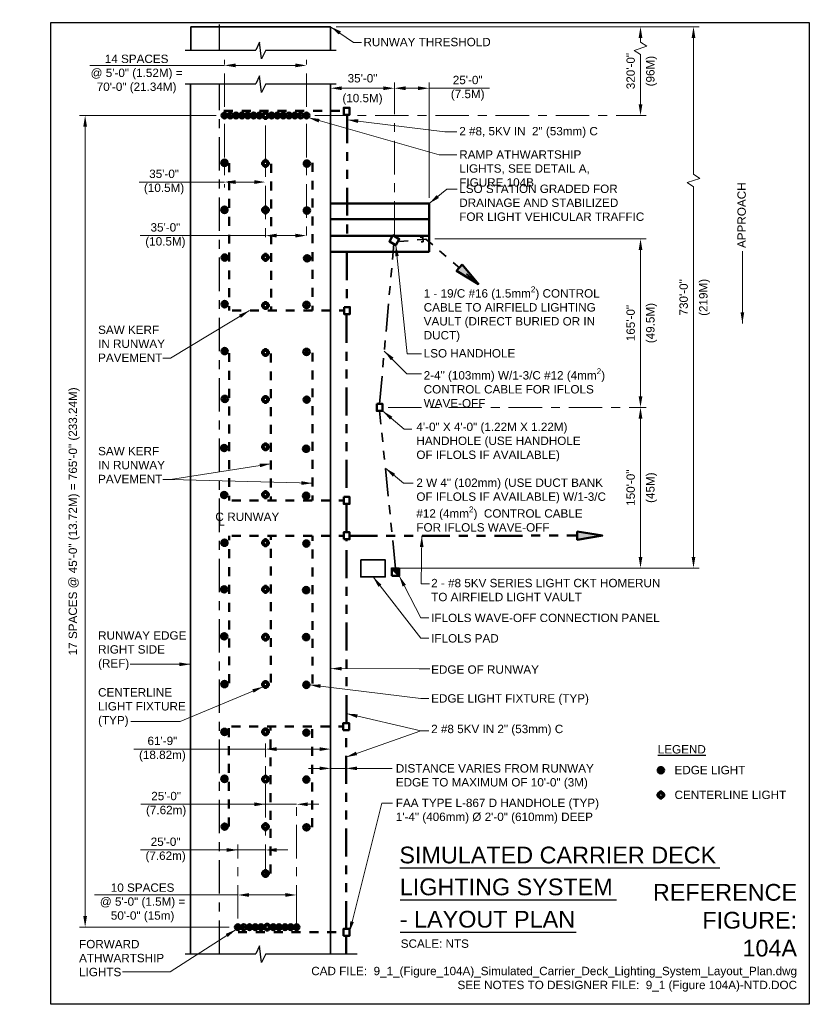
# Model space of a CAD drawing. Header units: inches. Extents: x -0.4 to 8.5, y 0 to 11.
import ezdxf
from ezdxf.enums import TextEntityAlignment as Align

# ---------------------------------------------------------------- set-up
doc = ezdxf.new("R2010")
doc.units = ezdxf.units.IN
doc.header["$LTSCALE"] = 0.5
doc.header["$MEASUREMENT"] = 0
doc.header["$PDSIZE"] = 2
for name, pattern in [('CENTER2', [1.125, 0.75, -0.125, 0.125, -0.125]), ('HIDDEN2', [0.1875, 0.125, -0.0625]), ('PHANTOM2', [1.25, 0.625, -0.125, 0.125, -0.125, 0.125, -0.125])]:
    doc.linetypes.add(name, pattern=pattern)
doc.layers.get('0').update_dxf_attribs({"linetype": 'CONTINUOUS', "lineweight": 35})
doc.layers.get('DEFPOINTS').update_dxf_attribs({"linetype": 'CONTINUOUS', "lineweight": 35})
for name, color, linetype, lineweight in [('C-RUNW-CNTR', 1, 'CENTER2', 25), ('C-RUNW-EDGE', 6, 'CONTINUOUS', 35), ('E-AFLD-CIRC-SERS', 203, 'CONTINUOUS', 50), ('E-AFLD-DEVC', 23, 'CONTINUOUS', 50), ('E-AFLD-JBOX', 23, 'CONTINUOUS', 50), ('E-AFLD-LITE-RUNW @ 1', 203, 'CONTINUOUS', 50), ('G-ANNO-RDME', 5, 'CONTINUOUS', 18), ('S-SLAB-EDGE', 41, 'CONTINUOUS', 35), ('V-AFLD-CIRC-CTRL', 163, 'CONTINUOUS', 35)]:
    doc.layers.add(name, color=color, linetype=linetype, lineweight=lineweight)
for name, color, linetype in [('G-ANNO-DIMS', 7, 'CONTINUOUS'), ('G-ANNO-SYMB', 6, 'CONTINUOUS'), ('G-ANNO-TEXT', 7, 'CONTINUOUS'), ('G-ANNO-TEXT @ 1', 7, 'CONTINUOUS'), ('G-ANNO-TTLB', 7, 'CONTINUOUS')]:
    doc.layers.add(name, color=color, linetype=linetype)
doc.styles.add('00-E-TITLE-1_1', font='arial.ttf', dxfattribs={"height": 0.1875})
doc.styles.add('01-E-BLDG-1_1', font='arial.ttf', dxfattribs={"height": 0.09375})
doc.styles.add('Arial', font='arial.ttf')
doc.dimstyles.new('01-E-BLDG-1_1', dxfattribs={"dimtxt": 0.09375, "dimasz": 0.125, "dimexe": 0.0625, "dimexo": 0.0625, "dimgap": 0.0625, "dimtad": 1, "dimdec": 4, "dimzin": 3, "dimdsep": 46, "dimlunit": 4, "dimtxsty": '01-E-BLDG-1_1', "dimcen": 0.0625, "dimclrd": 1, "dimclre": 1, "dimclrt": 256, "dimazin": 0, "dimtfac": 1, "dimtdec": 4, "dimtmove": 1, "dimatfit": 3, "dimfxl": 1, "dimfrac": 2, "dimtolj": 1, "dimtzin": 3, "dimlwd": 0, "dimlwe": 0, "dimarcsym": 0})

# ---------------------------------------------------------------- blocks, each defined once
blk = doc.blocks.new('RWCLL')
at = {"color": 0, "linetype": 'Continuous'}
for p, q in [((-0.089, 0), (-0.124, 0)), ((-0.036, 0.037), (-0.063, 0.064)), ((0, 0.089), (0, 0.124)), ((0.037, 0.037), (0.063, 0.063)), ((0.124, 0), (0.089, 0)), ((-0.063, -0.063), (-0.036, -0.036)), ((0, -0.124), (0, -0.089)), ((0.063, -0.062), (0.037, -0.036))]:
    blk.add_line(p, q, dxfattribs=at)
for radius in [0.0891, 0.0511]:
    blk.add_circle((0, 0), radius, dxfattribs=at)
blk = doc.blocks.new('RWLSF')
at = {"color": 0, "linetype": 'Continuous'}
for p, q in [((-0.036, 0.037), (-0.063, 0.064)), ((0, -0.051), (0, 0.051)), ((0.037, 0.037), (0.063, 0.063)), ((-0.063, -0.063), (-0.036, -0.036)), ((0.063, -0.062), (0.037, -0.036))]:
    blk.add_line(p, q, dxfattribs=at)
for radius in [0.0891, 0.0511]:
    blk.add_circle((0, 0), radius, dxfattribs=at)
blk = doc.blocks.new('TDZL')
at = {"color": 0, "linetype": 'Continuous'}
for p, q in [((0, -0.233), (0, 0.233)), ((0.233, 0), (-0.233, 0))]:
    blk.add_line(p, q, dxfattribs=at)
blk.add_circle((0, 0), 0.233, dxfattribs=at)
blk = doc.blocks.new('BREAK')
at = {"color": 0, "linetype": 'Continuous', "flags": 128}
blk.add_lwpolyline([(0, 0), (0.046625, 0.097375), (0.069125, -0.090125), (0.112375, 0)], dxfattribs=at)
blk = doc.blocks.new('*D7')
at = {"layer": 'DEFPOINTS', "color": 0, "transparency": 16777216}
for p in [(2.753, 1.225), (2.095, 0.832), (2.753, 0.832)]:
    blk.add_point(p, dxfattribs=at)
at = {"layer": 'G-ANNO-DIMS', "color": 1, "lineweight": 0, "transparency": 16777216}
blk.add_line((2.22, 1.225), (2.628, 1.225), dxfattribs=at)
at = {"layer": 'G-ANNO-DIMS', "color": 1, "linetype": 'CENTER2', "lineweight": 0, "transparency": 16777216}
blk.add_line((2.753, 0.894), (2.753, 1.288), dxfattribs=at)
at = {"layer": 'G-ANNO-DIMS', "color": 1, "transparency": 16777216}
for points in [[(2.22, 1.246), (2.22, 1.204), (2.095, 1.225)], [(2.628, 1.246), (2.628, 1.204), (2.753, 1.225)]]:
    blk.add_solid(points, dxfattribs=at)
at = {"layer": 'G-ANNO-DIMS', "transparency": 16777216, "insert": (1.027, 1.137), "char_height": 0.09375, "attachment_point": 5, "style": '01-E-BLDG-1_1'}
blk.add_mtext('\\A1;10 SPACES\\P@ 5\'-0" (1.5M) =\\P50\'-0" (15m)', dxfattribs=at)
blk = doc.blocks.new('*D8')
at = {"layer": 'DEFPOINTS', "color": 0, "transparency": 16777216}
for p in [(2.404, 1.729), (2.404, 1.515), (2.095, 0.897)]:
    blk.add_point(p, dxfattribs=at)
at = {"layer": 'G-ANNO-DIMS', "color": 1, "linetype": 'CENTER2', "lineweight": 0, "transparency": 16777216}
blk.add_line((2.095, 0.96), (2.095, 1.791), dxfattribs=at)
at = {"layer": 'G-ANNO-DIMS', "color": 1, "lineweight": 0, "transparency": 16777216}
for p, q in [((1.003, 1.729), (2.095, 1.729)), ((1.97, 1.729), (1.845, 1.729)), ((2.095, 1.729), (2.404, 1.729)), ((2.095, 1.729), (2.404, 1.729)), ((2.529, 1.729), (2.654, 1.729))]:
    blk.add_line(p, q, dxfattribs=at)
at = {"layer": 'G-ANNO-DIMS', "color": 1, "transparency": 16777216}
for points in [[(1.97, 1.75), (1.97, 1.708), (2.095, 1.729)], [(2.529, 1.75), (2.529, 1.708), (2.404, 1.729)]]:
    blk.add_solid(points, dxfattribs=at)
at = {"layer": 'G-ANNO-DIMS', "transparency": 16777216, "insert": (1.285, 1.729), "char_height": 0.0938, "attachment_point": 5, "style": '01-E-BLDG-1_1'}
blk.add_mtext('\\A1;25\'-0"\\P(7.62m)', dxfattribs=at)
blk = doc.blocks.new('*D9')
at = {"layer": 'DEFPOINTS', "color": 0, "transparency": 16777216}
for p in [(2.753, 2.241), (2.404, 1.515), (2.753, 0.897)]:
    blk.add_point(p, dxfattribs=at)
at = {"layer": 'G-ANNO-DIMS', "color": 1, "lineweight": 0, "transparency": 16777216}
for p, q in [((1.009, 2.241), (2.404, 2.241)), ((2.279, 2.241), (2.154, 2.241)), ((2.404, 2.241), (2.753, 2.241)), ((2.404, 2.241), (2.753, 2.241)), ((2.878, 2.241), (3.003, 2.241))]:
    blk.add_line(p, q, dxfattribs=at)
at = {"layer": 'G-ANNO-DIMS', "color": 1, "linetype": 'CENTER2', "lineweight": 0, "transparency": 16777216}
blk.add_line((2.753, 0.96), (2.753, 2.303), dxfattribs=at)
at = {"layer": 'G-ANNO-DIMS', "color": 1, "transparency": 16777216}
for points in [[(2.279, 2.262), (2.279, 2.22), (2.404, 2.241)], [(2.878, 2.262), (2.878, 2.22), (2.753, 2.241)]]:
    blk.add_solid(points, dxfattribs=at)
at = {"layer": 'G-ANNO-DIMS', "transparency": 16777216, "insert": (1.291, 2.241), "char_height": 0.0938, "attachment_point": 5, "style": '01-E-BLDG-1_1'}
blk.add_mtext('\\A1;25\'-0"\\P(7.62m)', dxfattribs=at)
blk = doc.blocks.new('*D10')
at = {"layer": 'DEFPOINTS', "color": 0, "transparency": 16777216}
for p in [(3.135, 2.859), (3.135, 1.515), (2.404, 1.354)]:
    blk.add_point(p, dxfattribs=at)
at = {"layer": 'G-ANNO-DIMS', "color": 1, "linetype": 'CENTER2', "lineweight": 0, "transparency": 16777216}
blk.add_line((2.404, 1.417), (2.404, 2.922), dxfattribs=at)
at = {"layer": 'G-ANNO-DIMS', "color": 1, "lineweight": 0, "transparency": 16777216}
for p, q in [((0.93, 2.859), (2.404, 2.859)), ((2.529, 2.859), (3.01, 2.859))]:
    blk.add_line(p, q, dxfattribs=at)
at = {"layer": 'G-ANNO-DIMS', "color": 1, "transparency": 16777216}
for points in [[(2.529, 2.88), (2.529, 2.838), (2.404, 2.859)], [(3.01, 2.88), (3.01, 2.838), (3.135, 2.859)]]:
    blk.add_solid(points, dxfattribs=at)
at = {"layer": 'G-ANNO-DIMS', "transparency": 16777216, "insert": (1.249, 2.859), "char_height": 0.0938, "attachment_point": 5, "style": '01-E-BLDG-1_1'}
blk.add_mtext('\\A1;61\'-9"\\P(18.82m)', dxfattribs=at)
blk = doc.blocks.new('*D11')
at = {"layer": 'DEFPOINTS', "color": 0, "transparency": 16777216}
for p in [(3.135, 2.576), (3.307, 2.643), (3.307, 2.576)]:
    blk.add_point(p, dxfattribs=at)
at = {"layer": 'G-ANNO-DIMS', "color": 1, "lineweight": 0, "transparency": 16777216}
for p, q in [((3.01, 2.643), (2.885, 2.643)), ((3.135, 2.643), (3.307, 2.643)), ((3.432, 2.643), (3.557, 2.643))]:
    blk.add_line(p, q, dxfattribs=at)
at = {"layer": 'G-ANNO-DIMS', "color": 1, "transparency": 16777216}
for points in [[(3.01, 2.664), (3.01, 2.623), (3.135, 2.643)], [(3.432, 2.664), (3.432, 2.623), (3.307, 2.643)]]:
    blk.add_solid(points, dxfattribs=at)
blk = doc.blocks.new('HRUN1')
at = {"linetype": 'Continuous'}
h = blk.add_hatch(color=0, dxfattribs=at)
h.dxf.hatch_style = 1
h.paths.add_polyline_path([(-0.092, 0.0625), (-0.092, -0.0625), (0.283, 0)])
at = {"linetype": 'Continuous', "flags": 128}
blk.add_lwpolyline([(-0.092, 0.0625), (0.283, 0), (-0.092, -0.0625)], close=True, dxfattribs=at)
blk = doc.blocks.new('*D12')
at = {"layer": 'DEFPOINTS', "color": 0, "transparency": 16777216}
for p in [(0.383, 9.958), (1.912, 9.958), (2.062, 0.865)]:
    blk.add_point(p, dxfattribs=at)
at = {"layer": 'G-ANNO-DIMS', "color": 1, "lineweight": 0, "transparency": 16777216}
for p, q in [((1.85, 9.958), (0.32, 9.958)), ((0.383, 0.99), (0.383, 9.833)), ((1.999, 0.865), (0.32, 0.865))]:
    blk.add_line(p, q, dxfattribs=at)
at = {"layer": 'G-ANNO-DIMS', "color": 1, "transparency": 16777216}
for points in [[(0.362, 9.833), (0.404, 9.833), (0.383, 9.958)], [(0.362, 0.99), (0.404, 0.99), (0.383, 0.865)]]:
    blk.add_solid(points, dxfattribs=at)
at = {"layer": 'G-ANNO-DIMS', "transparency": 16777216, "insert": (0.259, 5.411), "char_height": 0.09375, "attachment_point": 5, "rotation": 90, "style": '01-E-BLDG-1_1'}
blk.add_mtext('\\A1;17 SPACES @ 45\'-0" (13.72M) = 765\'-0" (233.24M)', dxfattribs=at)
blk = doc.blocks.new('*D13')
at = {"layer": 'DEFPOINTS', "color": 0, "transparency": 16777216}
for p in [(3.135, 10.952), (7.202, 10.952), (3.748, 4.888)]:
    blk.add_point(p, dxfattribs=at)
at = {"layer": 'G-ANNO-DIMS', "color": 1, "lineweight": 0, "transparency": 16777216}
for p, q in [((3.197, 10.952), (7.265, 10.952)), ((7.202, 9.3), (7.202, 10.827)), ((7.272, 9.253), (7.202, 9.3)), ((7.132, 9.206), (7.272, 9.253)), ((7.202, 9.159), (7.132, 9.206)), ((7.202, 5.013), (7.202, 9.159))]:
    blk.add_line(p, q, dxfattribs=at)
at = {"layer": 'G-ANNO-DIMS', "color": 1, "linetype": 'ByBlock', "lineweight": 0, "transparency": 16777216}
blk.add_line((3.81, 4.888), (7.265, 4.888), dxfattribs=at)
at = {"layer": 'G-ANNO-DIMS', "color": 1, "transparency": 16777216}
for points in [[(7.181, 10.827), (7.223, 10.827), (7.202, 10.952)], [(7.181, 5.013), (7.223, 5.013), (7.202, 4.888)]]:
    blk.add_solid(points, dxfattribs=at)
at = {"layer": 'G-ANNO-DIMS', "transparency": 16777216, "attachment_point": 5, "rotation": 90, "style": '01-E-BLDG-1_1'}
for s, insert, char_height in [('\\A1;730\'-0"', (7.092, 7.92), 0.09375), ('\\A1;(219M)', (7.326, 7.92), 0.0938)]:
    blk.add_mtext(s, dxfattribs=dict(at, insert=insert, char_height=char_height))
blk = doc.blocks.new('*D14')
at = {"layer": 'DEFPOINTS', "color": 0, "transparency": 16777216}
for p in [(3.717, 6.688), (6.608, 6.688), (3.748, 4.888)]:
    blk.add_point(p, dxfattribs=at)
at = {"layer": 'G-ANNO-DIMS', "color": 1, "linetype": 'CENTER2', "lineweight": 0, "transparency": 16777216}
blk.add_line((3.78, 6.688), (6.67, 6.688), dxfattribs=at)
at = {"layer": 'G-ANNO-DIMS', "color": 1, "lineweight": 0, "transparency": 16777216}
blk.add_line((6.608, 5.013), (6.608, 6.563), dxfattribs=at)
at = {"layer": 'G-ANNO-DIMS', "color": 1, "transparency": 16777216}
for points in [[(6.587, 6.563), (6.629, 6.563), (6.608, 6.688)], [(6.587, 5.013), (6.629, 5.013), (6.608, 4.888)]]:
    blk.add_solid(points, dxfattribs=at)
at = {"layer": 'G-ANNO-DIMS', "transparency": 16777216, "attachment_point": 5, "rotation": 90, "style": '01-E-BLDG-1_1'}
for s, insert, char_height in [('\\A1;150\'-0"', (6.498, 5.788), 0.09375), ('\\A1;(45M)', (6.732, 5.788), 0.0938)]:
    blk.add_mtext(s, dxfattribs=dict(at, insert=insert, char_height=char_height))
blk = doc.blocks.new('*D15')
at = {"layer": 'DEFPOINTS', "color": 0, "transparency": 16777216}
for p in [(4.238, 8.576), (6.608, 8.576), (3.717, 6.688)]:
    blk.add_point(p, dxfattribs=at)
at = {"layer": 'G-ANNO-DIMS', "color": 1, "linetype": 'ByBlock', "lineweight": 0, "transparency": 16777216}
blk.add_line((4.301, 8.576), (6.67, 8.576), dxfattribs=at)
at = {"layer": 'G-ANNO-DIMS', "color": 1, "lineweight": 0, "transparency": 16777216}
blk.add_line((6.608, 6.813), (6.608, 8.451), dxfattribs=at)
at = {"layer": 'G-ANNO-DIMS', "color": 1, "transparency": 16777216}
for points in [[(6.587, 8.451), (6.629, 8.451), (6.608, 8.576)], [(6.587, 6.813), (6.629, 6.813), (6.608, 6.688)]]:
    blk.add_solid(points, dxfattribs=at)
at = {"layer": 'G-ANNO-DIMS', "transparency": 16777216, "char_height": 0.09375, "attachment_point": 5, "rotation": 90, "style": '01-E-BLDG-1_1'}
for s, insert in [('\\A1;165\'-0"', (6.498, 7.632)), ('\\A1;(49.5M)', (6.732, 7.632))]:
    blk.add_mtext(s, dxfattribs=dict(at, insert=insert))
blk = doc.blocks.new('*D16')
at = {"layer": 'DEFPOINTS', "color": 0, "transparency": 16777216}
for p in [(3.135, 10.952), (6.608, 10.952), (2.897, 9.958)]:
    blk.add_point(p, dxfattribs=at)
at = {"layer": 'G-ANNO-DIMS', "color": 1, "lineweight": 0, "transparency": 16777216}
for p, q in [((6.608, 10.781), (6.608, 10.827)), ((6.538, 10.687), (6.678, 10.734)), ((6.678, 10.734), (6.608, 10.781)), ((6.608, 10.64), (6.538, 10.687)), ((6.608, 10.083), (6.608, 10.64))]:
    blk.add_line(p, q, dxfattribs=at)
at = {"layer": 'G-ANNO-DIMS', "color": 1, "linetype": 'CENTER2', "lineweight": 0, "transparency": 16777216}
blk.add_line((2.959, 9.958), (6.67, 9.958), dxfattribs=at)
at = {"layer": 'G-ANNO-DIMS', "color": 1, "transparency": 16777216}
for points in [[(6.587, 10.827), (6.629, 10.827), (6.608, 10.952)], [(6.587, 10.083), (6.629, 10.083), (6.608, 9.958)]]:
    blk.add_solid(points, dxfattribs=at)
at = {"layer": 'G-ANNO-DIMS', "transparency": 16777216, "attachment_point": 5, "rotation": 90, "style": '01-E-BLDG-1_1'}
for s, insert, char_height in [('\\A1;320\'-0"', (6.498, 10.455), 0.09375), ('\\A1;(96M)', (6.732, 10.455), 0.0938)]:
    blk.add_mtext(s, dxfattribs=dict(at, insert=insert, char_height=char_height))
blk = doc.blocks.new('*D17')
at = {"layer": 'DEFPOINTS', "color": 0, "transparency": 16777216}
for p in [(3.135, 10.263), (3.135, 8.561), (3.849, 8.561)]:
    blk.add_point(p, dxfattribs=at)
at = {"layer": 'G-ANNO-DIMS', "color": 1, "lineweight": 0, "transparency": 16777216}
blk.add_line((3.724, 10.263), (3.26, 10.263), dxfattribs=at)
at = {"layer": 'G-ANNO-DIMS', "color": 1, "linetype": 'CENTER2', "lineweight": 0, "transparency": 16777216}
blk.add_line((3.849, 8.623), (3.849, 10.326), dxfattribs=at)
at = {"layer": 'G-ANNO-DIMS', "color": 1, "transparency": 16777216}
for points in [[(3.26, 10.284), (3.26, 10.242), (3.135, 10.263)], [(3.724, 10.284), (3.724, 10.242), (3.849, 10.263)]]:
    blk.add_solid(points, dxfattribs=at)
at = {"layer": 'G-ANNO-DIMS', "transparency": 16777216, "attachment_point": 5, "style": '01-E-BLDG-1_1'}
for s, insert, char_height in [('\\A1;35\'-0"', (3.492, 10.374), 0.0938), ('\\A1;(10.5M)', (3.492, 10.139), 0.09375)]:
    blk.add_mtext(s, dxfattribs=dict(at, insert=insert, char_height=char_height))
blk = doc.blocks.new('*D18')
at = {"layer": 'DEFPOINTS', "color": 0, "transparency": 16777216}
for p in [(4.238, 10.263), (4.238, 8.971), (3.849, 8.561)]:
    blk.add_point(p, dxfattribs=at)
at = {"layer": 'G-ANNO-DIMS', "color": 1, "lineweight": 0, "transparency": 16777216}
for p, q in [((3.974, 10.263), (4.113, 10.263)), ((4.238, 9.034), (4.238, 10.326)), ((4.916, 10.263), (4.238, 10.263))]:
    blk.add_line(p, q, dxfattribs=at)
at = {"layer": 'G-ANNO-DIMS', "color": 1, "transparency": 16777216}
for points in [[(3.974, 10.284), (3.974, 10.242), (3.849, 10.263)], [(4.113, 10.284), (4.113, 10.242), (4.238, 10.263)]]:
    blk.add_solid(points, dxfattribs=at)
at = {"layer": 'G-ANNO-DIMS', "transparency": 16777216, "insert": (4.671, 10.263), "char_height": 0.0938, "attachment_point": 5, "style": '01-E-BLDG-1_1'}
blk.add_mtext('\\A1;25\'-0"\\P(7.5M)', dxfattribs=at)
blk = doc.blocks.new('*D19')
at = {"layer": 'DEFPOINTS', "color": 0, "transparency": 16777216}
for p in [(1.945, 9.926), (2.404, 9.909), (2.404, 9.212)]:
    blk.add_point(p, dxfattribs=at)
at = {"layer": 'G-ANNO-DIMS', "color": 1, "linetype": 'CENTER2', "lineweight": 0, "transparency": 16777216}
blk.add_line((1.945, 9.863), (1.945, 9.15), dxfattribs=at)
at = {"layer": 'G-ANNO-DIMS', "color": 1, "lineweight": 0, "transparency": 16777216}
for p, q in [((0.987, 9.212), (1.945, 9.212)), ((2.07, 9.212), (2.279, 9.212))]:
    blk.add_line(p, q, dxfattribs=at)
at = {"layer": 'G-ANNO-DIMS', "color": 1, "transparency": 16777216}
for points in [[(2.07, 9.233), (2.07, 9.191), (1.945, 9.212)], [(2.279, 9.233), (2.279, 9.191), (2.404, 9.212)]]:
    blk.add_solid(points, dxfattribs=at)
at = {"layer": 'G-ANNO-DIMS', "transparency": 16777216, "insert": (1.268, 9.212), "char_height": 0.0938, "attachment_point": 5, "style": '01-E-BLDG-1_1'}
blk.add_mtext('\\A1;35\'-0"\\P(10.5M)', dxfattribs=at)
blk = doc.blocks.new('*D20')
at = {"layer": 'DEFPOINTS', "color": 0, "transparency": 16777216}
for p in [(2.404, 9.909), (2.864, 9.926), (2.864, 8.612)]:
    blk.add_point(p, dxfattribs=at)
at = {"layer": 'G-ANNO-DIMS', "color": 1, "linetype": 'CENTER2', "lineweight": 0, "transparency": 16777216}
for p, q in [((2.404, 9.846), (2.404, 8.549)), ((2.864, 9.863), (2.864, 8.549))]:
    blk.add_line(p, q, dxfattribs=at)
at = {"layer": 'G-ANNO-DIMS', "color": 1, "lineweight": 0, "transparency": 16777216}
for p, q in [((1.001, 8.612), (2.404, 8.612)), ((2.529, 8.612), (2.739, 8.612))]:
    blk.add_line(p, q, dxfattribs=at)
at = {"layer": 'G-ANNO-DIMS', "color": 1, "transparency": 16777216}
for points in [[(2.529, 8.633), (2.529, 8.591), (2.404, 8.612)], [(2.739, 8.633), (2.739, 8.591), (2.864, 8.612)]]:
    blk.add_solid(points, dxfattribs=at)
at = {"layer": 'G-ANNO-DIMS', "transparency": 16777216, "insert": (1.283, 8.612), "char_height": 0.0938, "attachment_point": 5, "style": '01-E-BLDG-1_1'}
blk.add_mtext('\\A1;35\'-0"\\P(10.5M)', dxfattribs=at)
blk = doc.blocks.new('*D21')
at = {"layer": 'DEFPOINTS', "color": 0, "transparency": 16777216}
for p in [(2.864, 10.519), (1.945, 9.991), (2.864, 9.991)]:
    blk.add_point(p, dxfattribs=at)
at = {"layer": 'G-ANNO-DIMS', "color": 1, "linetype": 'CENTER2', "lineweight": 0, "transparency": 16777216}
for p, q in [((1.945, 10.053), (1.945, 10.582)), ((2.864, 10.053), (2.864, 10.582))]:
    blk.add_line(p, q, dxfattribs=at)
at = {"layer": 'G-ANNO-DIMS', "color": 1, "lineweight": 0, "transparency": 16777216}
blk.add_line((2.07, 10.519), (2.739, 10.519), dxfattribs=at)
at = {"layer": 'G-ANNO-DIMS', "color": 1, "transparency": 16777216}
for points in [[(2.07, 10.54), (2.07, 10.498), (1.945, 10.519)], [(2.739, 10.54), (2.739, 10.498), (2.864, 10.519)]]:
    blk.add_solid(points, dxfattribs=at)
at = {"layer": 'G-ANNO-DIMS', "transparency": 16777216, "insert": (0.96, 10.422), "char_height": 0.09375, "attachment_point": 5, "style": '01-E-BLDG-1_1'}
blk.add_mtext('\\A1;14 SPACES\\P@ 5\'-0" (1.52M) =\\P70\'-0" (21.34M)', dxfattribs=at)
blk = doc.blocks.new('CNTLIN')
at = {"color": 0, "linetype": 'Continuous', "style": 'Arial'}
for s, p in [('C', (0, 0)), ('L', (0.022, -0.052))]:
    blk.add_text(s, height=0.0938, dxfattribs=at).set_placement(p, align=Align.MIDDLE_CENTER)

msp = doc.modelspace()

# ---------------------------------------------------------------- hatches: boundary and pattern name
at = {"layer": 'E-AFLD-DEVC'}
msp.add_hatch(color=256, dxfattribs=at).paths.add_polyline_path([(3.90211, 4.80007), (3.90211, 4.88296), (3.81924, 4.88296)])

# ---------------------------------------------------------------- linework, layer by layer
at = {"layer": 'C-RUNW-CNTR'}
for p, q in [((1.88949, 10.6901), (1.88949, 10.97534)), ((1.88961, 0.5656), (1.88961, 10.31059))]:
    msp.add_line(p, q, dxfattribs=at)
at = {"layer": 'C-RUNW-EDGE'}
for p, q in [((1.56717, 10.95243), (3.13489, 10.95243)), ((1.56717, 10.68972), (1.56717, 10.95237)), ((3.13489, 10.95243), (3.13489, 10.6901)), ((1.56513, 0.5656), (1.56513, 10.31185)), ((3.13482, 0.5656), (3.13482, 10.31185))]:
    msp.add_line(p, q, dxfattribs=at)
at = {"layer": 'E-AFLD-CIRC-SERS', "linetype": 'HIDDEN2'}
for p, q in [((1.93856, 10.00824), (3.27958, 10.00824)), ((1.99897, 9.42235), (1.99897, 7.77239)), ((2.46984, 9.4171), (2.46984, 7.77239)), ((2.93194, 9.42674), (2.93194, 7.77239)), ((2.03141, 7.77239), (3.27654, 7.77239)), ((1.99922, 7.29609), (1.99922, 5.64613)), ((2.46545, 7.29084), (2.46545, 5.64613)), ((2.93219, 7.30048), (2.93219, 5.64613)), ((2.02703, 5.64613), (3.27215, 5.64613)), ((1.99922, 3.59836), (1.99922, 5.24833)), ((2.02703, 5.24833), (3.27215, 5.24833)), ((2.46545, 3.60362), (2.46545, 5.24833)), ((2.93219, 3.59398), (2.93219, 5.24833)), ((1.99483, 1.99269), (1.99483, 3.11109)), ((2.02264, 3.11109), (3.26777, 3.11109)), ((2.46107, 1.46639), (2.46107, 3.11109)), ((2.9278, 1.98392), (2.9278, 3.11109)), ((2.09717, 0.80763), (3.27654, 0.80763))]:
    msp.add_line(p, q, dxfattribs=at)
at = {"layer": 'E-AFLD-CIRC-SERS', "linetype": 'PHANTOM2'}
for p, q in [((3.32008, 9.96112), (3.32008, 8.60511)), ((3.316, 8.4246), (3.316, 7.81274)), ((3.31161, 7.72327), (3.31161, 5.68648)), ((3.31161, 5.28736), (3.31161, 5.60753)), ((3.31161, 3.151), (3.31161, 5.20798)), ((3.34643, 5.24867), (5.89894, 5.2508)), ((3.30723, 0.84447), (3.30723, 3.07075))]:
    msp.add_line(p, q, dxfattribs=at)
at = {"layer": 'E-AFLD-CIRC-SERS'}
msp.add_line((3.30723, 0.5656), (3.30723, 0.76552), dxfattribs=at)
at = {"layer": 'E-AFLD-DEVC'}
for p, q in [((4.23844, 8.97112), (3.13683, 8.97112)), ((4.23844, 8.42987), (4.23844, 8.97112)), ((3.13683, 8.79558), (4.23844, 8.79558)), ((3.13683, 8.61028), (4.23844, 8.61028)), ((3.13196, 8.42987), (4.23844, 8.42987)), ((3.81924, 4.88296), (3.90211, 4.80007))]:
    msp.add_line(p, q, dxfattribs=at)
msp.add_lwpolyline([(3.81924, 4.80007), (3.81924, 4.88296), (3.90211, 4.88296), (3.90211, 4.80007)], close=True, dxfattribs=at)
at = {"layer": 'E-AFLD-JBOX'}
for points in [[(3.28178, 9.96613), (3.28178, 10.04508), (3.34754, 10.04508), (3.34754, 9.96613)], [(3.86521, 8.50614), (3.79342, 8.54759), (3.83242, 8.61513), (3.90421, 8.57368)], [(3.28531, 7.81099), (3.28531, 7.73204), (3.35107, 7.73204), (3.35107, 7.81099)], [(3.65169, 6.72707), (3.65169, 6.64813), (3.71745, 6.64813), (3.71745, 6.72707)], [(3.28092, 5.68473), (3.28092, 5.60578), (3.34669, 5.60578), (3.34669, 5.68473)], [(3.28092, 5.20973), (3.28092, 5.28867), (3.34669, 5.28867), (3.34669, 5.20973)], [(3.27654, 3.07249), (3.27654, 3.15144), (3.3423, 3.15144), (3.3423, 3.07249)], [(3.27873, 0.76552), (3.27873, 0.84447), (3.34449, 0.84447), (3.34449, 0.76552)]]:
    msp.add_lwpolyline(points, close=True, dxfattribs=at)
at = {"layer": 'G-ANNO-DIMS', "color": 1, "lineweight": 0}
for p, q in [((1.94495, 10.51917), (0.43506, 10.51917)), ((2.09458, 1.22514), (0.4873, 1.22514))]:
    msp.add_line(p, q, dxfattribs=at)
at = {"layer": 'G-ANNO-SYMB'}
for p, q in [((1.50513, 10.6901), (2.29555, 10.6901)), ((2.40792, 10.6901), (3.19834, 10.6901)), ((1.50506, 10.31185), (2.29548, 10.31185)), ((2.40785, 10.31185), (3.19827, 10.31185)), ((1.50506, 0.5656), (2.29548, 0.5656)), ((2.40785, 0.5656), (3.43354, 0.5656))]:
    msp.add_line(p, q, dxfattribs=at)
at = {"layer": 'G-ANNO-TEXT', "linetype": 'Continuous', "lineweight": 30}
for p, q in [((3.90985, 1.52717), (7.49809, 1.52717)), ((3.91437, 1.16955), (6.33994, 1.16955)), ((3.91437, 0.80761), (5.88732, 0.80761))]:
    msp.add_line(p, q, dxfattribs=at)
at = {"layer": 'G-ANNO-TTLB'}
msp.add_lwpolyline([(0, 11), (8.5, 11), (8.5, 0), (0, 0)], close=True, dxfattribs=at)
at = {"layer": 'S-SLAB-EDGE'}
msp.add_lwpolyline([(3.47171, 4.97805), (3.74775, 4.97805), (3.74775, 4.78795), (3.47171, 4.78795)], close=True, dxfattribs=at)
at = {"layer": 'V-AFLD-CIRC-CTRL', "linetype": 'PHANTOM2'}
for p, q in [((3.68339, 6.72663), (3.84361, 8.52106)), ((3.86311, 4.88345), (3.68339, 6.64861))]:
    msp.add_line(p, q, dxfattribs=at)
at = {"layer": 'V-AFLD-CIRC-CTRL', "linetype": 'HIDDEN2'}
for q in [(3.88261, 8.54202), (4.79024, 8.06899)]:
    msp.add_line((4.20348, 8.5728), q, dxfattribs=at)
at = {"layer": 'V-AFLD-CIRC-CTRL'}
for p, q in [((4.16717, 8.59626), (4.13806, 8.59347)), ((4.14803, 8.54054), (4.17229, 8.54287)), ((4.17229, 8.54287), (4.16717, 8.59626))]:
    msp.add_line(p, q, dxfattribs=at)

# ---------------------------------------------------------------- block references
at = {"layer": 'E-AFLD-CIRC-SERS', "xscale": 0.7500000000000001, "yscale": 0.7500000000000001, "zscale": 0.7500000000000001, "rotation": 319.3497487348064}
msp.add_blockref('HRUN1', (4.62921, 8.20726), dxfattribs=at)
at = {"layer": 'E-AFLD-CIRC-SERS', "xscale": 0.75, "yscale": 0.75, "zscale": 0.75}
msp.add_blockref('HRUN1', (5.96794, 5.2508), dxfattribs=at)
at = {"layer": 'E-AFLD-LITE-RUNW @ 1', "rotation": 90}
for name, p, xscale, yscale, zscale in [('TDZL', (1.94495, 9.95831), 0.14, 0.14, 0.14), ('TDZL', (2.01016, 9.95831), 0.14, 0.14, 0.14), ('TDZL', (2.07537, 9.95832), 0.14, 0.14, 0.14), ('TDZL', (2.14058, 9.95831), 0.14, 0.14, 0.14), ('TDZL', (2.20579, 9.95831), 0.14, 0.14, 0.14), ('TDZL', (2.271, 9.95831), 0.14, 0.14, 0.14), ('TDZL', (2.33625, 9.95831), 0.14, 0.14, 0.14), ('RWCLL', (2.40448, 9.95831), 0.4, 0.4, 0.4), ('TDZL', (2.47271, 9.95831), 0.14, 0.14, 0.14), ('TDZL', (2.53796, 9.95831), 0.14, 0.14, 0.14), ('TDZL', (2.60317, 9.95831), 0.14, 0.14, 0.14), ('TDZL', (2.66838, 9.95831), 0.14, 0.14, 0.14), ('TDZL', (2.73359, 9.95831), 0.14, 0.14, 0.14), ('TDZL', (2.7988, 9.95831), 0.14, 0.14, 0.14), ('TDZL', (2.86401, 9.95831), 0.14, 0.14, 0.14), ('RWLSF', (1.94495, 9.42718), 0.4, 0.4, 0.4), ('RWCLL', (2.40448, 9.42084), 0.4, 0.4, 0.4), ('RWLSF', (2.86861, 9.41884), 0.4, 0.4, 0.4), ('RWLSF', (1.94495, 8.90087), 0.4, 0.4, 0.4), ('RWCLL', (2.40448, 8.89892), 0.4, 0.4, 0.4), ('RWLSF', (2.86861, 8.89254), 0.4, 0.4, 0.4), ('RWLSF', (1.94714, 8.36579), 0.4, 0.4, 0.4), ('RWCLL', (2.40448, 8.36823), 0.4, 0.4, 0.4), ('RWLSF', (2.8708, 8.35746), 0.4, 0.4, 0.4), ('RWLSF', (1.9466, 7.84387), 0.4, 0.4, 0.4), ('RWCLL', (2.40448, 7.82877), 0.4, 0.4, 0.4), ('RWLSF', (2.86423, 7.83554), 0.4, 0.4, 0.4), ('RWLSF', (1.9466, 7.31757), 0.4, 0.4, 0.4), ('RWCLL', (2.40407, 7.30223), 0.4, 0.4, 0.4), ('RWLSF', (2.86423, 7.30923), 0.4, 0.4, 0.4), ('RWLSF', (1.94879, 6.78249), 0.4, 0.4, 0.4), ('RWCLL', (2.40448, 6.77615), 0.4, 0.4, 0.4), ('RWLSF', (2.86642, 6.77416), 0.4, 0.4, 0.4), ('RWCLL', (2.40407, 6.24523), 0.4, 0.4, 0.4), ('RWLSF', (1.94222, 6.23207), 0.4, 0.4, 0.4), ('RWLSF', (2.85984, 6.22374), 0.4, 0.4, 0.4), ('RWLSF', (1.94222, 5.70577), 0.4, 0.4, 0.4), ('RWCLL', (2.40407, 5.71015), 0.4, 0.4, 0.4), ('RWLSF', (2.85984, 5.69743), 0.4, 0.4, 0.4), ('RWLSF', (1.94441, 5.17069), 0.4, 0.4, 0.4), ('RWCLL', (2.40448, 5.17092), 0.4, 0.4, 0.4), ('RWLSF', (2.86204, 5.16235), 0.4, 0.4, 0.4), ('RWLSF', (1.94222, 4.64877), 0.4, 0.4, 0.4), ('RWCLL', (2.40407, 4.64877), 0.4, 0.4, 0.4), ('RWLSF', (2.85984, 4.64043), 0.4, 0.4, 0.4), ('RWLSF', (1.94222, 4.12246), 0.4, 0.4, 0.4), ('RWCLL', (2.40448, 4.11393), 0.4, 0.4, 0.4), ('RWLSF', (2.85984, 4.11413), 0.4, 0.4, 0.4), ('RWLSF', (1.94441, 3.58739), 0.4, 0.4, 0.4), ('RWCLL', (2.40448, 3.58323), 0.4, 0.4, 0.4), ('RWLSF', (2.86204, 3.57905), 0.4, 0.4, 0.4), ('RWCLL', (2.40448, 3.05254), 0.4, 0.4, 0.4), ('RWLSF', (1.94441, 3.05231), 0.4, 0.4, 0.4), ('RWLSF', (2.86204, 3.04397), 0.4, 0.4, 0.4), ('RWLSF', (1.94441, 2.526), 0.4, 0.4, 0.4), ('RWCLL', (2.40448, 2.52185), 0.4, 0.4, 0.4), ('RWLSF', (2.86204, 2.51767), 0.4, 0.4, 0.4), ('RWLSF', (1.9466, 1.99093), 0.4, 0.4, 0.4), ('RWCLL', (2.40407, 1.99093), 0.4, 0.4, 0.4), ('RWLSF', (2.86423, 1.98283), 0.4, 0.4, 0.4), ('RWCLL', (2.40448, 1.46485), 0.4, 0.4, 0.4), ('TDZL', (2.09458, 0.86453), 0.14, 0.14, 0.14), ('TDZL', (2.15979, 0.86451), 0.14, 0.14, 0.14), ('TDZL', (2.225, 0.8645), 0.14, 0.14, 0.14), ('TDZL', (2.29021, 0.86453), 0.14, 0.14, 0.14), ('TDZL', (2.35547, 0.86453), 0.14, 0.14, 0.14), ('RWCLL', (2.4237, 0.86453), 0.4, 0.4, 0.4), ('TDZL', (2.49193, 0.86453), 0.14, 0.14, 0.14), ('TDZL', (2.55718, 0.86453), 0.14, 0.14, 0.14), ('TDZL', (2.6241, 0.86453), 0.14, 0.14, 0.14), ('TDZL', (2.68768, 0.86453), 0.14, 0.14, 0.14), ('TDZL', (2.75293, 0.86453), 0.14, 0.14, 0.14)]:
    msp.add_blockref(name, p, dxfattribs=dict(at, xscale=xscale, yscale=yscale, zscale=zscale))
at = {"layer": 'E-AFLD-LITE-RUNW @ 1', "xscale": 0.4, "yscale": 0.4, "zscale": 0.4}
for name, p in [('RWLSF', (6.8359, 2.62215)), ('RWCLL', (6.83607, 2.34432))]:
    msp.add_blockref(name, p, dxfattribs=at)
at = {"layer": 'G-ANNO-SYMB', "rotation": 180}
for p in [(2.40792, 10.6901), (2.40785, 10.31185), (2.40785, 0.5656)]:
    msp.add_blockref('BREAK', p, dxfattribs=at)
at = {"layer": 'G-ANNO-TEXT @ 1'}
msp.add_blockref('CNTLIN', (1.88961, 5.462), dxfattribs=at)

# ---------------------------------------------------------------- texts
at = {"layer": 'G-ANNO-RDME', "attachment_point": 9, "rotation": 0}
for s, insert, char_height, width, style in [('REFERENCE FIGURE: 104A', (8.36242, 0.5331), 0.1875, 1.722574, '00-E-TITLE-1_1'), ('CAD FILE:  9_1_(Figure_104A)_Simulated_Carrier_Deck_Lighting_System_Layout_Plan.dwg\\PSEE NOTES TO DESIGNER FILE:  9_1 (Figure 104A)-NTD.DOC', (8.36242, 0.14177), 0.09375, 5.5062162, '01-E-BLDG-1_1')]:
    msp.add_mtext(s, dxfattribs=dict(at, insert=insert, char_height=char_height, width=width, style=style))
at = {"layer": 'G-ANNO-TEXT', "style": '01-E-BLDG-1_1'}
for s, p in [('RUNWAY', (1.97678, 5.462)), ('EDGE OF RUNWAY', (4.26173, 3.75025))]:
    msp.add_text(s, height=0.09375, rotation=0, dxfattribs=at).set_placement(p, align=Align.MIDDLE_LEFT)
at = {"layer": 'G-ANNO-TEXT', "style": 'Arial'}
for s, p in [('SIMULATED CARRIER DECK', (3.90534, 1.52284)), ('LIGHTING SYSTEM', (3.90985, 1.16522)), ('- LAYOUT PLAN', (3.90985, 0.80328))]:
    msp.add_text(s, height=0.1875, dxfattribs=at).set_placement(p, align=Align.BOTTOM_LEFT)
at = {"layer": 'G-ANNO-TEXT', "style": '01-E-BLDG-1_1'}
msp.add_text('SCALE: NTS', height=0.09375, dxfattribs=at).set_placement((3.92047, 0.72675), align=Align.TOP_LEFT)
at = {"layer": 'G-ANNO-TEXT', "char_height": 0.09375, "attachment_point": 1, "style": '01-E-BLDG-1_1'}
for s, insert, width, rotation in [('RUNWAY THRESHOLD', (3.503, 10.82758), 1.4322216, 0), ('2 #8, 5KV IN  2" (53mm) C', (4.57665, 9.82907), 1.5516521, 0), ('RAMP ATHWARTSHIP LIGHTS, SEE DETAIL A, FIGURE 104B', (4.57665, 9.56725), 1.899765, 0), ('LSO STATION GRADED FOR DRAINAGE AND STABILIZED FOR LIGHT VEHICULAR TRAFFIC', (4.57665, 9.18342), 2.0682332, 0), ('APPROACH', (7.69424, 8.473), 1.9303462, 90), ('\\A1;1 - 19/C #16 (1.5mm{\\H0.7x;\\S2^ ;}) CONTROL CABLE TO AIRFIELD LIGHTING VAULT (DIRECT BURIED OR IN DUCT)', (4.17804, 8.04345), 2.024708, 0), ('SAW KERF IN RUNWAY PAVEMENT', (0.52828, 7.60361), 0.8402972, 0), ('LSO HANDHOLE', (4.17804, 7.34023), 1.0327882, 0), ('\\A1;2-4" (103mm) W/1-3/C #12 (4mm{\\H0.7x;\\S2^ ;}) CONTROL CABLE FOR IFLOLS WAVE-OFF', (4.17804, 7.12535), 2.1049082, 0), ('4\'-0" X 4\'-0" (1.22M X 1.22M) HANDHOLE (USE HANDHOLE OF IFLOLS IF AVAILABLE)', (4.0959, 6.51625), 1.8360057, 0), ('SAW KERF IN RUNWAY PAVEMENT', (0.52828, 6.24455), 0.8402972, 0), ('\\A1;2 W 4" (102mm) (USE DUCT BANK OF IFLOLS IF AVAILABLE) W/1-3/C #12 (4mm{\\H0.7x;\\S2^ ;})  CONTROL CABLE FOR IFLOLS WAVE-OFF', (4.0959, 5.89067), 2.1568042, 0), ('2 - #8 5KV SERIES LIGHT CKT HOMERUN TO AIRFIELD LIGHT VAULT', (4.26173, 4.76632), 2.5723836, 0), ('IFLOLS WAVE-OFF CONNECTION PANEL', (4.26173, 4.37631), 2.5792844, 0), ('RUNWAY EDGE RIGHT SIDE (REF)', (0.52828, 4.17908), 1.0850088, 0), ('IFLOLS PAD', (4.26173, 4.14716), 1.486776, 0), ('CENTERLINE LIGHT FIXTURE (TYP)', (0.52828, 3.54211), 0.9833354, 0), ('EDGE LIGHT FIXTURE (TYP)', (4.26173, 3.47389), 1.7820341, 0), ('2 #8 5KV IN 2" (53mm) C', (4.26173, 3.13186), 1.486776, 0), ('DISTANCE VARIES FROM RUNWAY EDGE TO MAXIMUM OF 10\'-0" (3M)', (3.86523, 2.6906), 2.2250092, 0), ('\\A1;EDGE LIGHT', (6.98928, 2.67144), 0.8429296, 360), ('\\A1;CENTERLINE LIGHT', (6.98945, 2.39361), 1.3083044, 360), ('FAA TYPE L-867 D HANDHOLE (TYP)\\P1\'-4" (406mm) %%C 2\'-0" (610mm) DEEP', (3.86523, 2.30383), 2.3289985, 0), ('FORWARD ATHWARTSHIP LIGHTS', (0.31549, 0.7213), 0.9682966, 0)]:
    msp.add_mtext(s, dxfattribs=dict(at, insert=insert, width=width, rotation=rotation))
at = {"layer": 'G-ANNO-TEXT', "insert": (6.80143, 2.90384), "char_height": 0.09375, "attachment_point": 1, "rotation": 360, "style": '01-E-BLDG-1_1'}
msp.add_mtext('\\A1;{\\LLEGEND}', dxfattribs=at)

# ---------------------------------------------------------------- dimensions: what is measured, and where the dimension line sits
at = {"layer": 'G-ANNO-DIMS'}
for base, p1, p2, text, override, picture, middle in [((2.86401, 10.51917), (1.94495, 9.99092), (2.86401, 9.99092), '14 SPACES\\X@ 5\'-0" (1.52M) =\\P70\'-0" (21.34M)', {"dimtmove": 2}, '*D21', (0.95977, 10.4215)), ((4.23844, 10.26325), (3.84881, 8.56063), (4.23844, 8.97112), '25\'-0"\\X(7.5M)', {"dimse1": 1}, '*D18', (4.6706, 10.08756)), ((2.40448, 9.21201), (1.94495, 9.92571), (2.40448, 9.90852), '35\'-0"\\X(10.5M)', {"dimse2": 1}, '*D19', (1.26832, 9.21201)), ((3.13482, 2.85907), (2.40448, 1.3543), (3.13482, 1.51465), '61\'-9"\\X(18.82m)', {"dimse2": 1}, '*D10', (1.24859, 2.60668)), ((2.75293, 2.24076), (2.40448, 1.51465), (2.75293, 0.89714), '25\'-0"\\X(7.62m)', {"dimse1": 1}, '*D9', (1.29072, 2.11585)), ((2.40448, 1.72898), (2.09458, 0.89714), (2.40448, 1.51465), '25\'-0"\\X(7.62m)', {"dimse2": 1}, '*D8', (1.28511, 1.6531)), ((2.75293, 1.22514), (2.09458, 0.83193), (2.75293, 0.83193), '10 SPACES\\X@ 5\'-0" (1.5M) =\\P50\'-0" (15m)', {"dimse1": 1, "dimtmove": 2}, '*D7', (1.02707, 1.13748))]:
    dim = msp.add_linear_dim(base=base, p1=p1, p2=p2, angle=180, text=text, dimstyle='01-E-BLDG-1_1', override=override, dxfattribs=at)
    dim.commit()
    dim.dimension.update_dxf_attribs({"geometry": picture, "text_midpoint": middle, "dimtype": 160})
for base, p1, p2, angle, text, override, picture, middle in [((6.60798, 10.95243), (2.89662, 9.95831), (3.13489, 10.95243), 90, '320\'-0"\\X(96M)', {"dimse2": 1}, '*D16', (6.60798, 10.45537)), ((3.13482, 10.26325), (3.84881, 8.56063), (3.13482, 8.56063), 180, '35\'-0"\\X(10.5M)', {"dimse2": 1}, '*D17', (3.49182, 10.26325)), ((6.60798, 8.57615), (3.71745, 6.6876), (4.23844, 8.57615), 90, '165\'-0"\\X(49.5M)', {"dimse1": 1}, '*D15', (6.60798, 7.63188)), ((6.60798, 6.6876), (3.74775, 4.88765), (3.71745, 6.6876), 90, '150\'-0"\\X(45M)', {"dimse1": 1}, '*D14', (6.60798, 5.78762)), ((3.30723, 2.64344), (3.13482, 2.57597), (3.30723, 2.57597), 180, ' ', {"dimse1": 1, "dimse2": 1, "dimfxlon": 1}, '*D11', (3.22102, 2.64344))]:
    dim = msp.add_linear_dim(base=base, p1=p1, p2=p2, angle=angle, text=text, dimstyle='01-E-BLDG-1_1', override=override, dxfattribs=at)
    dim.commit()
    dim.dimension.update_dxf_attribs({"geometry": picture, "text_midpoint": middle})
for base, p1, p2, text, picture, middle in [((7.20216, 10.95243), (3.74775, 4.88765), (3.13489, 10.95243), '730\'-0"\\X(219M)', '*D13', (7.20216, 7.92004)), ((0.38295, 9.95831), (2.06198, 0.86453), (1.91234, 9.95831), '17 SPACES @ 45\'-0" (13.72M) = 765\'-0" (233.24M)', '*D12', (0.25893, 5.41142))]:
    dim = msp.add_linear_dim(base=base, p1=p1, p2=p2, angle=90, text=text, dimstyle='01-E-BLDG-1_1', dxfattribs=at)
    dim.commit()
    dim.dimension.update_dxf_attribs({"geometry": picture, "text_midpoint": middle})
dim = msp.add_linear_dim(base=(2.86401, 8.61173), p1=(2.40448, 9.90852), p2=(2.86401, 9.92571), angle=180, text='35\'-0"\\X(10.5M)', dimstyle='01-E-BLDG-1_1', dxfattribs=at)
dim.commit()
dim.dimension.update_dxf_attribs({"geometry": '*D20', "text_midpoint": (1.28261, 8.61173), "dimtype": 160})

# ---------------------------------------------------------------- leaders
at = {"layer": 'G-ANNO-DIMS', "color": 1, "lineweight": 0}
msp.add_leader([(3.55723, 2.64344), (3.71682, 2.64344), (3.82624, 2.64344)], dimstyle='01-E-BLDG-1_1', override={"dimldrblk": 'None'}, dxfattribs=at)
at = {"layer": 'G-ANNO-TEXT'}
for points in [[(3.13489, 10.95243), (3.3927, 10.77732), (3.48117, 10.77732)], [(2.885, 9.93336), (4.34933, 9.51822), (4.54916, 9.51822)], [(3.32008, 9.90942), (4.41656, 9.77643), (4.54846, 9.77643)], [(4.23844, 8.97112), (4.43756, 9.13118), (4.55157, 9.13118)], [(3.86521, 8.50614), (3.99423, 7.28626), (4.15397, 7.28626)], [(7.74986, 7.62699), (7.75023, 8.37733), (7.75023, 8.437)], [(2.22553, 7.77239), (1.34159, 7.24052), (1.25545, 7.24052)], [(3.73629, 7.31911), (3.98986, 7.06462), (4.15341, 7.06462)], [(3.71745, 6.64813), (3.95907, 6.44529), (4.04339, 6.44529)], [(2.46545, 6.05666), (1.34159, 5.88146), (1.25545, 5.88146)], [(3.74865, 6.00763), (3.95245, 5.83842), (4.06065, 5.83842)], [(2.93219, 5.83681), (1.34159, 5.88146), (1.25545, 5.88146)], [(4.15658, 5.24952), (4.15127, 4.71128), (4.2416, 4.71128)], [(3.60973, 4.78795), (4.14718, 4.10156), (4.2351, 4.10156)], [(3.90211, 4.80007), (4.14718, 4.33071), (4.2351, 4.33071)], [(1.56513, 3.80927), (0.97566, 3.80927), (0.88952, 3.80927)], [(3.13482, 3.76065), (4.12608, 3.76003), (4.24542, 3.76003)], [(2.37896, 3.55811), (1.44885, 3.16992), (0.89402, 3.16992)], [(2.89766, 3.57905), (4.14718, 3.42529), (4.2351, 3.42529)], [(3.31161, 3.25686), (4.14718, 3.06537), (4.2351, 3.06537)], [(3.30723, 2.76933), (4.14718, 3.06537), (4.2351, 3.06537)], [(3.34449, 0.80499), (3.70699, 2.25516), (3.82731, 2.25516)], [(2.07466, 0.83873), (1.33628, 0.36465), (0.80049, 0.36465)]]:
    msp.add_leader(points, dimstyle='01-E-BLDG-1_1', dxfattribs=at)

doc.saveas('drawing.dxf')
